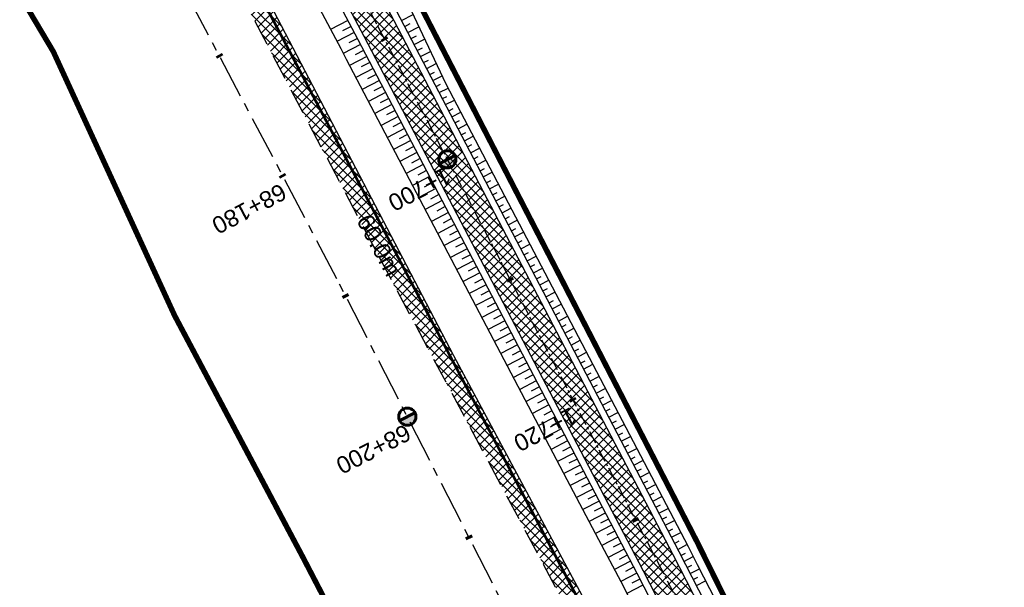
# Model space of a CAD drawing. Header units: metres. Extents: x 7529682 to 7533711, y 5721186 to 5727842.
# Tile 65 of 112: x 7530480 to 7530553, y 5726264 to 5726306. Entities that reach past the tile are written whole.
import ezdxf

# ---------------------------------------------------------------- set-up
doc = ezdxf.new("R2010")
doc.units = ezdxf.units.M
for name, pattern in [('817-dzialki-09-05-04$0$HIDDEN', [0.375, 0.25, -0.125]), ('CENTER', [50.8, 31.75, -6.35, 6.35, -6.35]), ('HIDDEN', [9.525, 6.35, -3.175])]:
    doc.linetypes.add(name, pattern=pattern)
for name, color, linetype in [('C-DROGI-SYTUACJA-ETYKIETY', 7, 'Continuous'), ('D-hatch-pobocza', 131, 'Continuous'), ('D-pobocza', 7, 'Continuous'), ('D-skarpa', 7, 'Continuous'), ('D-skarpa-kreskowanie', 7, 'Continuous')]:
    doc.layers.add(name, color=color, linetype=linetype)
doc.layers.add('D-hatch-ciag-pieszo-rowerowy', color=7, linetype='Continuous', lineweight=13, true_color=0xff9f80)
doc.layers.add('D-LR-etap-III', color=7, linetype='817-dzialki-09-05-04$0$HIDDEN', lineweight=50, true_color=0xff1aff)
for name, color, linetype, lineweight in [('D-krawędzie', 7, 'Continuous', 30), ('D-obrzeża', 7, 'Continuous', 30), ('D-oś', 10, 'CENTER', 30), ('Sieci-T-kanal technologiczny', 4, 'kt kanał technologiczny', 30)]:
    doc.layers.add(name, color=color, linetype=linetype, lineweight=lineweight)
doc.layers.add('D-opis-KT-dlugosci', color=7, linetype='Continuous', true_color=0xff8000)
doc.layers.add('poprzeczki', color=7, linetype='Continuous', true_color=0x0000c7)
doc.styles.add('ARIAL', font='arial.ttf', dxfattribs={"height": 1})
doc.styles.get("Standard").update_dxf_attribs({"font": 'arial.ttf'})
doc.linetypes.add('kt kanał technologiczny', pattern='A,1,-0.8,["kt",Standard,S=0.5,R=0,X=-0.7,Y=-0.15],-0.3', length=2.1)
pattern_1 = [(45, (0, 0), (-0.33675960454, 0.33675960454), []), (135, (0, 0), (-0.33675960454, -0.33675960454), [])]

# ---------------------------------------------------------------- blocks, each defined once
blk = doc.blocks.new('kilometraz')
at = {"linetype": 'ByBlock', "lineweight": -2}
blk.add_hatch(color=0, dxfattribs=at).paths.add_polyline_path([(0, -0.28125, 0.41421356), (0.28125, 0, 0.41421356), (0, 0.28125)])
at = {"color": 0, "linetype": 'ByBlock', "lineweight": -2}
blk.add_line((0, 0.28125), (0, -0.28125), dxfattribs=at)
blk.add_circle((0, 0), 0.28125, dxfattribs=at)
blk = doc.blocks.new('AeccTickLine')
at = {"color": 0, "linetype": 'ByBlock', "lineweight": -2}
blk.add_line((0, 1), (0, -1), dxfattribs=at)

msp = doc.modelspace()

# ---------------------------------------------------------------- hatches: boundary and pattern name
at = {"layer": 'D-hatch-ciag-pieszo-rowerowy'}
h = msp.add_hatch(dxfattribs=at)
h.set_pattern_fill('ANSI37', color=256, scale=0.15, style=0)
h.set_pattern_definition(pattern_1)
edge = h.paths.add_edge_path()
edge.add_line((7530579.999, 5726163.494), (7530582.284, 5726164.519))
edge.add_line((7530582.284, 5726164.519), (7530574.938, 5726178.434))
edge.add_arc((7530619.154, 5726201.777), 50, 202.668, 207.83183, ccw=False)
edge.add_line((7530573.016, 5726182.508), (7530570.15, 5726189.371))
edge.add_arc((7530524.012, 5726170.102), 50, 22.668, 27.59344)
edge.add_line((7530568.325, 5726193.262), (7530565.111, 5726199.411))
edge.add_arc((7530529.661, 5726180.883), 40, 27.59344, 33.13089)
edge.add_line((7530563.158, 5726202.745), (7530555.511, 5726214.462))
edge.add_arc((7530589.008, 5726236.325), 40, 208.44752, 213.13089, ccw=False)
edge.add_line((7530553.837, 5726217.27), (7530543.028, 5726237.223))
edge.add_line((7530543.028, 5726237.223), (7530528.099, 5726266.319))
edge.add_line((7530528.099, 5726266.319), (7530507.524, 5726305.704))
edge.add_line((7530507.524, 5726305.704), (7530488.366, 5726341.909))
edge.add_line((7530488.366, 5726341.909), (7530485.291, 5726347.724))
edge.add_line((7530485.291, 5726347.724), (7530482.337, 5726347.963))
edge.add_line((7530482.337, 5726347.963), (7530486.156, 5726340.739))
edge.add_line((7530486.156, 5726340.739), (7530505.312, 5726304.54))
edge.add_line((7530505.312, 5726304.54), (7530525.878, 5726265.169))
edge.add_line((7530525.878, 5726265.169), (7530540.816, 5726236.057))
edge.add_line((7530540.816, 5726236.057), (7530551.688, 5726215.99))
edge.add_arc((7530586.858, 5726235.044), 40, 208.44752, 213.13089)
edge.add_line((7530553.361, 5726213.182), (7530560.998, 5726201.48))
edge.add_arc((7530527.501, 5726179.618), 40, 27.59344, 33.13089, ccw=False)
edge.add_line((7530562.951, 5726198.146), (7530566.06, 5726192.199))
edge.add_arc((7530521.747, 5726169.039), 50, 22.668, 27.59344, ccw=False)
edge.add_line((7530567.884, 5726188.309), (7530570.753, 5726181.44))
edge.add_arc((7530616.891, 5726200.71), 50, 202.668, 207.83183)
edge.add_line((7530572.675, 5726177.366), (7530579.999, 5726163.494))
at = {"layer": 'D-hatch-pobocza'}
h = msp.add_hatch(dxfattribs=at)
h.set_pattern_fill('ANSI37', color=256, scale=0.15, style=0)
h.set_pattern_definition(pattern_1)
h.paths.add_polyline_path([(7530484.05, 5726334.34), (7530471.92, 5726357.11), (7530458.95, 5726381.07), (7530447.57, 5726403.23), (7530435.55, 5726425.46), (7530424.34, 5726446.96), (7530408.22, 5726477.68), (7530396.72, 5726499.26), (7530381.74, 5726527.87), (7530371.44, 5726547.5), (7530359.58, 5726569.81), (7530349.42, 5726588.72), (7530332.29, 5726621.37), (7530323.72, 5726638.05), (7530306.54, 5726670.82), (7530298.56, 5726686.33), (7530287.26, 5726707.54), (7530284.291, 5726713.261), (7530282.67, 5726712.404), (7530284.501, 5726708.94), (7530291.376, 5726695.94), (7530296.046, 5726687.107), (7530304.464, 5726671.187), (7530316.604, 5726648.181), (7530333.058, 5726617.014), (7530350.004, 5726585.006), (7530367.258, 5726552.316), (7530385.763, 5726517.235), (7530404.054, 5726482.546), (7530421.087, 5726450.182), (7530442.442, 5726409.661), (7530463.421, 5726369.85), (7530489.269, 5726320.828), (7530506.412, 5726288.291), (7530524.315, 5726254.784), (7530540.549, 5726224.891), (7530548.273, 5726210.669), (7530551.697, 5726207.035), (7530543.21, 5726222.9), (7530538.34, 5726232.11), (7530533.7, 5726240.35), (7530511.95, 5726280.97), (7530499.24, 5726305.31)])

# ---------------------------------------------------------------- linework, layer by layer
at = {"layer": 'D-krawędzie', "linetype": 'HIDDEN', "ltscale": 0.3}
msp.add_lwpolyline([(7530385.763, 5726517.235), (7530404.054, 5726482.546), (7530421.087, 5726450.182), (7530442.442, 5726409.661), (7530463.421, 5726369.85), (7530489.269, 5726320.828), (7530506.412, 5726288.291), (7530524.315, 5726254.784), (7530540.549, 5726224.891), (7530548.273, 5726210.669)], dxfattribs=at)
at = {"layer": 'D-LR-etap-III', "ltscale": 10, "flags": 128}
msp.add_lwpolyline([(7531750.474, 5723895.103, 0.4, 0.4, 0), (7531750.505, 5723895.13, 0.4, 0.4, 0), (7531682.71, 5724022.92, 0.4, 0.4, 0), (7531619.177, 5724147.204, 0.4, 0.4, 0), (7531592.309, 5724198.489, 0.4, 0.4, 0), (7531553.264, 5724272.919, 0.4, 0.4, 0), (7531504.02, 5724366.79, 0.4, 0.4, 0), (7531482.09, 5724407.62, 0.4, 0.4, 0), (7531412.35, 5724541.183, 0.4, 0.4, 0), (7531388.464, 5724586.93, 0.4, 0.4, 0), (7531345.12, 5724669.94, 0.4, 0.4, 0), (7531127.66, 5725081.67, 0.4, 0.4, 0), (7531059.253, 5725211.041, 0.4, 0.4, 0), (7531008.007, 5725307.954, 0.4, 0.4, 0), (7530964.182, 5725390.836, 0.4, 0.4, 0), (7530914.557, 5725484.684, 0.4, 0.4, 0), (7530865.243, 5725577.494, 0.4, 0.4, 0), (7530840.085, 5725624.059, 0.4, 0.4, 0), (7530802.56, 5725694.925, 0.4, 0.4, 0), (7530755.54, 5725787.51, 0.4, 0.4, 0), (7530708.718, 5725876.303, 0.4, 0.4, 0), (7530695.12, 5725902.09, 0.4, 0.4, 0), (7530642.914, 5726001.078, 0.4, 0.4, 0), (7530634.935, 5726016.147, 0.4, 0.4, 0), (7530610.82, 5726061.93, 0.4, 0.4, 0), (7530610.82, 5726061.93, 0.4, 0.4, 0), (7530607.21, 5726063.51, 0.4, 0.4, 0), (7530597.42, 5726080.68, 0.4, 0.4, 0), (7530591.16, 5726088.44, 0.4, 0.4, 0), (7530581.28, 5726107.21, 0.4, 0.4, 0), (7530571.29, 5726130.56, 0.4, 0.4, 0), (7530549.555, 5726171.527, 0.4, 0.4, 0), (7530531.014, 5726206.474, 0.4, 0.4, 0), (7530516.461, 5726236.017, 0.4, 0.4, 0), (7530500.799, 5726266.141, 0.4, 0.4, 0), (7530491.35, 5726283.94, 0.4, 0.4, 0), (7530482.4, 5726303.41, 0.4, 0.4, 0), (7530482.4, 5726303.41, 0.4, 0.4, 0), (7530450.41, 5726357.28, 0.4, 0.4, 0), (7530397.759, 5726458.5, 0.4, 0.4, 0), (7530334.708, 5726583.665, 0.4, 0.4, 0), (7530303.939, 5726645.168, 0.4, 0.4, 0), (7530300.51, 5726651.778, 0.4, 0.4, 0), (7530289.214, 5726671.967, 0.4, 0.4, 0), (7530281.54, 5726685.57, 0.4, 0.4, 0), (7530261.371, 5726724.163, 0.4, 0.4, 0), (7530254.03, 5726738.21, 0.4, 0.4, 0), (7530197.22, 5726845.06, 0.4, 0.4, 0), (7530194.71, 5726849.15, 0.4, 0.4, 0), (7530195.92, 5726850.75, 0.4, 0.4, 0), (7530170.547, 5726892.961, 0.4, 0.4, 0), (7530143.175, 5726945.066, 0.4, 0.4, 0), (7530105.06, 5727018.32, 0.4, 0.4, 0), (7530100.06, 5727027.16, 0.4, 0.4, 0), (7530062.319, 5727099.625, 0.4, 0.4, 0), (7530015.379, 5727189.42, 0.4, 0.4, 0), (7529983.208, 5727250.207, 0.4, 0.4, 0), (7529953.284, 5727306.747, 0.4, 0.4, 0), (7529900.671, 5727406.159, 0.4, 0.4, 0), (7529890.63, 5727425.131, 0.4, 0.4, 0), (7529875.155, 5727454.426, 0.4, 0.4, 0), (7529857.56, 5727487.787, 0.4, 0.4, 0), (7529835.194, 5727530.193, 0.4, 0.4, 0), (7529811.741, 5727574.662, 0.4, 0.4, 0), (7529792.102, 5727611.923, 0.4, 0.4, 0), (7529768.066, 5727657.47, 0.4, 0.4, 0), (7529755.211, 5727682.131, 0.4, 0.4, 0), (7529753.31, 5727681.13, 0.4, 0.4, 0), (7529739.21, 5727707.77, 0.4, 0.4, 0), (7529735.395, 5727711.252, 0.4, 0.4, 0), (7529725.42, 5727730.2, 0.4, 0.4, 0), (7529723.55, 5727729.88, 0.4, 0.4, 0), (7529695.567, 5727782.932, 0.4, 0.4, 0), (7529717.68, 5727794.024, 0.4, 0.4, 0), (7529736.275, 5727758.647, 0.4, 0.4, 0), (7529736.275, 5727758.647, 0.4, 0.4, 0), (7529744.511, 5727750.406, 0.4, 0.4, 0), (7529744.511, 5727750.406, 0.4, 0.4, 0), (7529750.283, 5727738.55, 0.4, 0.4, 0), (7529777.109, 5727687.569, 0.4, 0.4, 0), (7529796.515, 5727651.33, 0.4, 0.4, 0), (7529814.938, 5727616.793, 0.4, 0.4, 0), (7529839.007, 5727572.304, 0.4, 0.4, 0), (7529860.618, 5727532.509, 0.4, 0.4, 0), (7529882.349, 5727491.504, 0.4, 0.4, 0), (7529904.865, 5727449.096, 0.4, 0.4, 0), (7529920.747, 5727418.885, 0.4, 0.4, 0), (7529946.677, 5727368.547, 0.4, 0.4, 0), (7529972.025, 5727320.573, 0.4, 0.4, 0), (7529987.74, 5727290.153, 0.4, 0.4, 0), (7529996.497, 5727273.662, 0.4, 0.4, 0), (7530017.541, 5727234.203, 0.4, 0.4, 0), (7530033.054, 5727204.864, 0.4, 0.4, 0), (7530051.623, 5727170.223, 0.4, 0.4, 0), (7530069.277, 5727137.016, 0.4, 0.4, 0), (7530089.385, 5727097.534, 0.4, 0.4, 0), (7530109.713, 5727060.747, 0.4, 0.4, 0), (7530136.77, 5727011.64, 0.4, 0.4, 0), (7530162.447, 5726962.744, 0.4, 0.4, 0), (7530187.674, 5726916.992, 0.4, 0.4, 0), (7530207.821, 5726879.335, 0.4, 0.4, 0), (7530230.626, 5726834.519, 0.4, 0.4, 0), (7530262.288, 5726776.618, 0.4, 0.4, 0), (7530277.51, 5726760.213, 0.4, 0.4, 0), (7530286.037, 5726744.107, 0.4, 0.4, 0), (7530288.097, 5726735.884, 0.4, 0.4, 0), (7530290.394, 5726725.047, 0.4, 0.4, 0), (7530296.177, 5726713.583, 0.4, 0.4, 0), (7530302.726, 5726701.182, 0.4, 0.4, 0), (7530325.685, 5726657.466, 0.4, 0.4, 0), (7530343.244, 5726623.649, 0.4, 0.4, 0), (7530360.23, 5726591.747, 0.4, 0.4, 0), (7530383.209, 5726548.059, 0.4, 0.4, 0), (7530406.018, 5726503.606, 0.4, 0.4, 0), (7530427.465, 5726462.62, 0.4, 0.4, 0), (7530447.928, 5726424.388, 0.4, 0.4, 0), (7530471.127, 5726379.921, 0.4, 0.4, 0), (7530490.501, 5726343.033, 0.4, 0.4, 0), (7530509.499, 5726306.733, 0.4, 0.4, 0), (7530529.89, 5726267.244, 0.4, 0.4, 0), (7530543.852, 5726238.99, 0.4, 0.4, 0), (7530554.809, 5726218.944, 0.4, 0.4, 0), (7530559.027, 5726212.223, 0.4, 0.4, 0), (7530563.061, 5726206.41, 0.4, 0.4, 0), (7530566.934, 5726200.464, 0.4, 0.4, 0), (7530569.771, 5726194.902, 0.4, 0.4, 0), (7530571.473, 5726191.282, 0.4, 0.4, 0), (7530572.839, 5726188.025, 0.4, 0.4, 0), (7530575.295, 5726182.035, 0.4, 0.4, 0), (7530579.737, 5726173.306, 0.4, 0.4, 0), (7530583.3, 5726167.41, 0.4, 0.4, 0), (7530593.4, 5726163.33, 0.4, 0.4, 0), (7530598.618, 5726155.264, 0.4, 0.4, 0), (7530608.258, 5726140.497, 0.4, 0.4, 0), (7530603.27, 5726136.83, 0.4, 0.4, 0), (7530606.53, 5726131.84, 0.4, 0.4, 0), (7530604.239, 5726124.217, 0.4, 0.4, 0), (7530605.847, 5726121.63, 0.4, 0.4, 0), (7530608.972, 5726116.164, 0.4, 0.4, 0), (7530618.114, 5726097.791, 0.4, 0.4, 0), (7530651.213, 5726034.96, 0.4, 0.4, 0), (7530670.244, 5725998.611, 0.4, 0.4, 0), (7530698.075, 5725945.953, 0.4, 0.4, 0), (7530716.506, 5725911.305, 0.4, 0.4, 0), (7530735.223, 5725875.667, 0.4, 0.4, 0), (7530752.504, 5725842.155, 0.4, 0.4, 0), (7530778.311, 5725793.501, 0.4, 0.4, 0), (7530797.5, 5725756.382, 0.4, 0.4, 0), (7530812.519, 5725728.289, 0.4, 0.4, 0), (7530820.039, 5725713.16, 0.4, 0.4, 0), (7530822.422, 5725710.194, 0.4, 0.4, 0), (7530833.155, 5725688.801, 0.4, 0.4, 0), (7530849.629, 5725656.159, 0.4, 0.4, 0), (7530867.983, 5725621.964, 0.4, 0.4, 0), (7530872.63, 5725612.888, 0.4, 0.4, 0), (7530880.354, 5725597.595, 0.4, 0.4, 0), (7530883.839, 5725593.389, 0.4, 0.4, 0), (7530891.782, 5725587.763, 0.4, 0.4, 0), (7530895.039, 5725584.281, 0.4, 0.4, 0), (7530897.034, 5725580.941, 0.4, 0.4, 0), (7530900.952, 5725579.946, 0.4, 0.4, 0), (7530904.81, 5725571.977, 0.4, 0.4, 0), (7530903.682, 5725568.566, 0.4, 0.4, 0), (7530908.901, 5725558.845, 0.4, 0.4, 0), (7530910.252, 5725545.672, 0.4, 0.4, 0), (7530912.873, 5725538.646, 0.4, 0.4, 0), (7530945.278, 5725478.464, 0.4, 0.4, 0), (7530959.692, 5725450.246, 0.4, 0.4, 0), (7531002.827, 5725368.192, 0.4, 0.4, 0), (7531044.704, 5725290.314, 0.4, 0.4, 0), (7531064.099, 5725253.213, 0.4, 0.4, 0), (7531083.01, 5725216.678, 0.4, 0.4, 0), (7531113.013, 5725158.466, 0.4, 0.4, 0), (7531137.364, 5725113.071, 0.4, 0.4, 0), (7531150.831, 5725086.712, 0.4, 0.4, 0), (7531159.746, 5725076.641, 0.4, 0.4, 0), (7531166.31, 5725074.58, 0.4, 0.4, 0), (7531172.29, 5725062.58, 0.4, 0.4, 0), (7531170.59, 5725055.606, 0.4, 0.4, 0), (7531173.733, 5725044.081, 0.4, 0.4, 0), (7531215.342, 5724964.86, 0.4, 0.4, 0), (7531238.054, 5724921.685, 0.4, 0.4, 0), (7531262.39, 5724875.283, 0.4, 0.4, 0), (7531295.587, 5724811.266, 0.4, 0.4, 0), (7531348.488, 5724712.363, 0.4, 0.4, 0), (7531363.741, 5724682.684, 0.4, 0.4, 0), (7531366.987, 5724675.865, 0.4, 0.4, 0), (7531382.541, 5724646.111, 0.4, 0.4, 0), (7531401.299, 5724610.875, 0.4, 0.4, 0), (7531428.965, 5724558.862, 0.4, 0.4, 0), (7531449.111, 5724520.398, 0.4, 0.4, 0), (7531477.293, 5724465.831, 0.4, 0.4, 0), (7531500.996, 5724421.113, 0.4, 0.4, 0), (7531512.122, 5724400.549, 0.4, 0.4, 0), (7531513.782, 5724396.757, 0.4, 0.4, 0), (7531526.32, 5724379.39, 0.4, 0.4, 0), (7531566.784, 5724302.736, 0.4, 0.4, 0), (7531612.277, 5724225.61, 0.4, 0.4, 0), (7531620.493, 5724210.548, 0.4, 0.4, 0), (7531631.578, 5724196.258, 0.4, 0.4, 0), (7531653.484, 5724152.434, 0.4, 0.4, 0), (7531661.151, 5724128.494, 0.4, 0.4, 0), (7531673.881, 5724101.186, 0.4, 0.4, 0), (7531684.691, 5724081.184, 0.4, 0.4, 0), (7531699.212, 5724051.17, 0.4, 0.4, 0), (7531704.034, 5724040.584, 0.4, 0.4, 0), (7531704.034, 5724040.584, 0.4, 0.4, 0), (7531703.913, 5724037.17, 0.4, 0.4, 0), (7531736.42, 5723969.232, 0.4, 0.4, 0), (7531738.285, 5723967.699, 0.4, 0.4, 0), (7531742.181, 5723962.346, 0.4, 0.4, 0), (7531744.286, 5723958.616, 0.4, 0.4, 0), (7531755.393, 5723944.193, 0.4, 0.4, 0), (7531758.69, 5723936.76, 0.4, 0.4, 0), (7531780.08, 5723929.25, 0.4, 0.4, 0), (7531792.612, 5723906.338, 0.4, 0.4, 0), (7531792.612, 5723906.338, 0.4, 0.4, 0), (7531756.962, 5723883.055, 0.4, 0.4, 0), (7531750.46, 5723895.13, 0.4, 0.4, 0), (7531750.46, 5723895.13, 0, 0, 0)], format="xyseb", dxfattribs=at)
at = {"layer": 'D-obrzeża'}
for points in [[(7530404.057, 5726502.584), (7530425.547, 5726461.605), (7530445.927, 5726422.724), (7530468.894, 5726378.737), (7530488.366, 5726341.909), (7530507.524, 5726305.704), (7530528.099, 5726266.319), (7530543.028, 5726237.223), (7530553.837, 5726217.27, 0.020438), (7530555.511, 5726214.462), (7530563.158, 5726202.745, -0.024166), (7530565.111, 5726199.411), (7530568.325, 5726193.262, -0.021495), (7530570.15, 5726189.371), (7530573.016, 5726182.508, 0.022535), (7530574.938, 5726178.434), (7530582.467, 5726164.173, 0.144123), (7530586.407, 5726160.127), (7530591.402, 5726157.316, -0.143266), (7530593.364, 5726155.308), (7530594.228, 5726153.684)], [(7530401.842, 5726501.425), (7530423.333, 5726460.444), (7530443.712, 5726421.565), (7530466.681, 5726377.574), (7530486.156, 5726340.739), (7530505.312, 5726304.54), (7530525.878, 5726265.169), (7530540.816, 5726236.057), (7530551.688, 5726215.99, 0.020438), (7530553.361, 5726213.182), (7530560.998, 5726201.48, -0.024166), (7530562.951, 5726198.146), (7530566.06, 5726192.199, -0.021495), (7530567.884, 5726188.309), (7530570.753, 5726181.44, 0.022535), (7530572.675, 5726177.366), (7530580.714, 5726162.138, 0.101584), (7530584.546, 5726157.479), (7530584.686, 5726157.365, -0.100735), (7530588.495, 5726152.75), (7530588.874, 5726152.037)]]:
    msp.add_lwpolyline(points, format="xyb", dxfattribs=at)
at = {"layer": 'D-oś', "ltscale": 0.1}
msp.add_lwpolyline([(7530594.845, 5726110.895), (7530540.21, 5726214.45), (7530503.32, 5726286.651), (7530486.173, 5726319.196), (7530460.325, 5726368.218), (7530439.346, 5726408.03), (7530417.989, 5726448.552), (7530400.958, 5726480.914), (7530382.667, 5726515.602)], dxfattribs=at)
at = {"layer": 'D-oś', "ltscale": 0.03}
msp.add_lwpolyline([(7530402.949, 5726502.005), (7530424.44, 5726461.025), (7530444.82, 5726422.144), (7530467.787, 5726378.156), (7530487.261, 5726341.324), (7530506.418, 5726305.122), (7530526.989, 5726265.744), (7530541.922, 5726236.64), (7530552.763, 5726216.63, 0.020438), (7530554.436, 5726213.822), (7530562.078, 5726202.113, -0.024166), (7530564.031, 5726198.778), (7530567.392, 5726192.349, -0.021495), (7530568.851, 5726189.237), (7530572.059, 5726181.558, 0.022535), (7530573.596, 5726178.299), (7530581.269, 5726163.764, 0.096558), (7530584.871, 5726159.294), (7530589.549, 5726155.354, -0.108108), (7530591.633, 5726152.643), (7530599.06, 5726136.869, -0.193566), (7530599.404, 5726130.909), (7530599.097, 5726129.998, 0.223174), (7530599.583, 5726125.774)], format="xyb", dxfattribs=at)
at = {"layer": 'D-pobocza'}
for points in [[(7530324.032, 5726655.814), (7530341.472, 5726622.699), (7530358.39, 5726590.299), (7530381.354, 5726547.095), (7530404.5, 5726502.816), (7530425.99, 5726461.837), (7530446.37, 5726422.955), (7530469.336, 5726378.97), (7530488.808, 5726342.142), (7530507.967, 5726305.936), (7530528.543, 5726266.549), (7530543.47, 5726237.456), (7530554.277, 5726217.509, 0.020438), (7530555.929, 5726214.736), (7530563.577, 5726203.019, -0.024166), (7530565.554, 5726199.643), (7530568.768, 5726193.493, -0.021495), (7530570.611, 5726189.564), (7530573.478, 5726182.701, 0.022535), (7530575.38, 5726178.667), (7530582.909, 5726164.407)], [(7530320.936, 5726654.183), (7530338.372, 5726621.074), (7530355.294, 5726588.668), (7530378.258, 5726545.463), (7530401.399, 5726501.193), (7530422.89, 5726460.212), (7530443.269, 5726421.333), (7530466.238, 5726377.342), (7530485.714, 5726340.506), (7530504.869, 5726304.308), (7530525.434, 5726264.939), (7530540.374, 5726235.824), (7530551.248, 5726215.751, 0.020438), (7530552.942, 5726212.908), (7530560.579, 5726201.207, -0.024166), (7530562.508, 5726197.914), (7530565.617, 5726191.967, -0.021495), (7530567.423, 5726188.116), (7530570.292, 5726181.248, 0.022535), (7530572.232, 5726177.133), (7530572.779, 5726176.098)]]:
    msp.add_lwpolyline(points, format="xyb", dxfattribs=at)
msp.add_lwpolyline([(7530548.273, 5726210.669), (7530551.697, 5726207.035), (7530543.21, 5726222.9), (7530538.34, 5726232.11), (7530533.7, 5726240.35), (7530511.95, 5726280.97), (7530499.24, 5726305.31), (7530484.05, 5726334.34), (7530471.92, 5726357.11), (7530458.95, 5726381.07), (7530447.57, 5726403.23), (7530435.55, 5726425.46), (7530424.34, 5726446.96), (7530408.22, 5726477.68), (7530396.72, 5726499.26)], dxfattribs=at)
at = {"layer": 'D-skarpa', "linetype": 'Continuous'}
for points in [[(7530485.225, 5726338.144), (7530503.598, 5726303.63), (7530504.009, 5726302.848), (7530520.287, 5726271.864), (7530522.62, 5726267.441), (7530524.266, 5726264.322), (7530524.926, 5726263.03), (7530527.21, 5726258.583), (7530529.502, 5726254.139), (7530531.78, 5726249.688, -0.036809), (7530539.503, 5726236.791), (7530539.563, 5726236.672), (7530540.118, 5726235.715), (7530542.11, 5726232.464), (7530544.443, 5726228.041), (7530546.898, 5726223.685), (7530547.716, 5726220.16), (7530547.716, 5726220.16), (7530551.181, 5726213.753), (7530551.181, 5726213.753), (7530551.181, 5726213.753), (7530551.181, 5726213.753), (7530551.779, 5726212.66)], [(7530508.829, 5726306.398), (7530509.203, 5726305.562), (7530511.355, 5726301.044), (7530529.219, 5726266.909), (7530529.901, 5726265.583), (7530536.761, 5726252.243, -0.022281), (7530543.172, 5726238.674), (7530543.233, 5726238.555), (7530543.739, 5726237.572), (7530545.544, 5726234.325), (7530550.38, 5726225.571), (7530552.737, 5726221.161), (7530554.141, 5726218.602), (7530554.441, 5726217.971), (7530554.619, 5726217.636), (7530555.079, 5726216.804), (7530555.354, 5726216.339), (7530556.127, 5726215.135), (7530556.225, 5726214.99), (7530560.593, 5726208.606)]]:
    msp.add_lwpolyline(points, format="xyb", dxfattribs=at)
at = {"layer": 'D-skarpa-kreskowanie', "linetype": 'Continuous'}
for p, q in [((7530504.126, 5726305.712, 107.547), (7530502.849, 5726305.037, 106.584)), ((7530508.089, 5726305.702, 107.677), (7530508.941, 5726306.147, 107.036)), ((7530504.36, 5726305.27, 107.547), (7530503.722, 5726304.933, 107.066)), ((7530508.321, 5726305.259, 107.676), (7530508.733, 5726305.474, 107.366)), ((7530508.552, 5726304.816, 107.676), (7530509.358, 5726305.237, 107.07)), ((7530504.593, 5726304.829, 107.547), (7530503.319, 5726304.154, 106.586)), ((7530504.827, 5726304.387, 107.547), (7530504.191, 5726304.05, 107.067)), ((7530508.784, 5726304.373, 107.676), (7530509.179, 5726304.579, 107.379)), ((7530509.015, 5726303.929, 107.676), (7530509.788, 5726304.333, 107.095)), ((7530505.059, 5726303.944, 107.547), (7530503.784, 5726303.277, 106.587)), ((7530505.291, 5726303.5, 107.546), (7530504.653, 5726303.168, 107.067)), ((7530509.247, 5726303.486, 107.676), (7530509.625, 5726303.684, 107.391)), ((7530505.522, 5726303.057, 107.546), (7530504.249, 5726302.392, 106.588)), ((7530509.478, 5726303.043, 107.676), (7530510.219, 5726303.43, 107.119)), ((7530509.71, 5726302.6, 107.675), (7530510.072, 5726302.789, 107.403)), ((7530505.985, 5726302.171, 107.546), (7530504.714, 5726301.507, 106.59)), ((7530505.754, 5726302.614, 107.546), (7530505.117, 5726302.282, 107.067)), ((7530509.941, 5726302.157, 107.675), (7530510.649, 5726302.526, 107.143)), ((7530506.448, 5726301.285, 107.546), (7530505.179, 5726300.622, 106.591)), ((7530506.217, 5726301.728, 107.546), (7530505.582, 5726301.396, 107.068)), ((7530510.173, 5726301.713, 107.675), (7530510.518, 5726301.894, 107.415)), ((7530510.405, 5726301.27, 107.675), (7530511.079, 5726301.623, 107.168)), ((7530506.68, 5726300.841, 107.545), (7530506.046, 5726300.51, 107.068)), ((7530510.636, 5726300.827, 107.675), (7530510.965, 5726300.999, 107.427)), ((7530510.868, 5726300.384, 107.675), (7530511.521, 5726300.726, 107.183)), ((7530506.911, 5726300.398, 107.545), (7530505.644, 5726299.736, 106.592)), ((7530507.143, 5726299.955, 107.545), (7530506.51, 5726299.624, 107.069)), ((7530511.099, 5726299.941, 107.674), (7530511.426, 5726300.112, 107.428)), ((7530511.331, 5726299.498, 107.674), (7530511.985, 5726299.84, 107.182)), ((7530507.374, 5726299.512, 107.545), (7530506.109, 5726298.851, 106.593)), ((7530511.562, 5726299.054, 107.674), (7530511.889, 5726299.225, 107.428)), ((7530507.837, 5726298.626, 107.545), (7530506.574, 5726297.966, 106.594)), ((7530507.606, 5726299.069, 107.545), (7530506.974, 5726298.739, 107.069)), ((7530511.794, 5726298.611, 107.674), (7530512.449, 5726298.954, 107.181)), ((7530508.3, 5726297.739, 107.544), (7530507.039, 5726297.08, 106.596)), ((7530508.069, 5726298.182, 107.544), (7530507.438, 5726297.853, 107.07)), ((7530512.025, 5726298.168, 107.674), (7530512.353, 5726298.339, 107.427)), ((7530512.257, 5726297.725, 107.674), (7530512.912, 5726298.068, 107.18)), ((7530508.532, 5726297.296, 107.544), (7530507.902, 5726296.967, 107.07)), ((7530512.488, 5726297.282, 107.673), (7530512.816, 5726297.453, 107.427)), ((7530512.72, 5726296.839, 107.673), (7530513.376, 5726297.182, 107.179)), ((7530508.763, 5726296.853, 107.544), (7530507.504, 5726296.195, 106.597)), ((7530508.995, 5726296.41, 107.544), (7530508.366, 5726296.081, 107.071)), ((7530512.951, 5726296.395, 107.673), (7530513.28, 5726296.567, 107.426)), ((7530513.183, 5726295.952, 107.673), (7530513.84, 5726296.296, 107.179)), ((7530509.226, 5726295.967, 107.544), (7530507.969, 5726295.31, 106.598)), ((7530509.458, 5726295.523, 107.543), (7530508.83, 5726295.195, 107.071)), ((7530513.414, 5726295.509, 107.673), (7530513.743, 5726295.681, 107.425)), ((7530509.689, 5726295.08, 107.543), (7530508.435, 5726294.425, 106.599)), ((7530513.646, 5726295.066, 107.673), (7530514.303, 5726295.41, 107.178)), ((7530513.877, 5726294.623, 107.672), (7530514.206, 5726294.795, 107.425)), ((7530510.152, 5726294.194, 107.543), (7530508.9, 5726293.539, 106.601)), ((7530509.921, 5726294.637, 107.543), (7530509.294, 5726294.31, 107.071)), ((7530514.109, 5726294.18, 107.672), (7530514.767, 5726294.524, 107.177)), ((7530510.615, 5726293.307, 107.543), (7530509.365, 5726292.654, 106.602)), ((7530510.384, 5726293.751, 107.543), (7530509.758, 5726293.424, 107.072)), ((7530514.34, 5726293.736, 107.672), (7530514.67, 5726293.908, 107.424)), ((7530514.572, 5726293.293, 107.672), (7530515.231, 5726293.638, 107.176)), ((7530510.847, 5726292.864, 107.542), (7530510.222, 5726292.538, 107.072)), ((7530514.803, 5726292.85, 107.672), (7530515.133, 5726293.022, 107.424)), ((7530515.035, 5726292.407, 107.672), (7530515.695, 5726292.752, 107.175)), ((7530511.078, 5726292.421, 107.542), (7530509.83, 5726291.769, 106.603)), ((7530511.31, 5726291.978, 107.542), (7530510.686, 5726291.652, 107.073)), ((7530515.266, 5726291.964, 107.671), (7530515.596, 5726292.136, 107.423)), ((7530515.498, 5726291.52, 107.671), (7530516.158, 5726291.866, 107.174)), ((7530511.541, 5726291.535, 107.542), (7530510.295, 5726290.884, 106.604)), ((7530515.729, 5726291.077, 107.671), (7530516.06, 5726291.25, 107.422)), ((7530512.004, 5726290.648, 107.541), (7530510.76, 5726289.998, 106.605)), ((7530511.773, 5726291.092, 107.542), (7530511.15, 5726290.766, 107.073)), ((7530515.961, 5726290.634, 107.671), (7530516.622, 5726290.98, 107.174)), ((7530512.467, 5726289.762, 107.541), (7530511.225, 5726289.113, 106.607)), ((7530512.236, 5726290.205, 107.541), (7530511.614, 5726289.88, 107.074)), ((7530516.192, 5726290.191, 107.671), (7530516.523, 5726290.364, 107.422)), ((7530516.424, 5726289.748, 107.671), (7530517.086, 5726290.094, 107.173)), ((7530512.699, 5726289.319, 107.541), (7530512.078, 5726288.995, 107.074)), ((7530516.655, 5726289.305, 107.67), (7530516.986, 5726289.478, 107.421)), ((7530516.887, 5726288.861, 107.67), (7530517.549, 5726289.208, 107.172)), ((7530512.93, 5726288.876, 107.541), (7530511.69, 5726288.228, 106.608)), ((7530513.162, 5726288.433, 107.541), (7530512.542, 5726288.109, 107.075)), ((7530517.118, 5726288.418, 107.67), (7530517.45, 5726288.591, 107.421)), ((7530517.35, 5726287.975, 107.67), (7530518.013, 5726288.322, 107.171)), ((7530513.393, 5726287.989, 107.54), (7530512.155, 5726287.343, 106.609)), ((7530513.625, 5726287.546, 107.54), (7530513.006, 5726287.223, 107.075)), ((7530517.581, 5726287.532, 107.67), (7530517.913, 5726287.705, 107.42)), ((7530513.857, 5726287.103, 107.54), (7530512.62, 5726286.457, 106.61)), ((7530517.813, 5726287.089, 107.67), (7530518.477, 5726287.436, 107.17)), ((7530518.044, 5726286.646, 107.669), (7530518.376, 5726286.819, 107.42)), ((7530514.32, 5726286.217, 107.54), (7530513.085, 5726285.572, 106.612)), ((7530514.088, 5726286.66, 107.54), (7530513.47, 5726286.337, 107.075)), ((7530518.276, 5726286.202, 107.669), (7530518.94, 5726286.55, 107.169)), ((7530514.783, 5726285.33, 107.539), (7530513.551, 5726284.687, 106.613)), ((7530514.551, 5726285.774, 107.54), (7530513.935, 5726285.451, 107.076)), ((7530518.507, 5726285.759, 107.669), (7530518.84, 5726285.933, 107.419)), ((7530518.739, 5726285.316, 107.669), (7530519.404, 5726285.664, 107.168)), ((7530515.014, 5726284.887, 107.539), (7530514.399, 5726284.566, 107.076)), ((7530518.97, 5726284.873, 107.669), (7530519.303, 5726285.047, 107.418)), ((7530519.202, 5726284.43, 107.669), (7530519.868, 5726284.778, 107.168)), ((7530515.246, 5726284.444, 107.539), (7530514.016, 5726283.801, 106.614)), ((7530515.477, 5726284.001, 107.539), (7530514.863, 5726283.68, 107.077)), ((7530519.433, 5726283.986, 107.668), (7530519.766, 5726284.161, 107.418)), ((7530519.665, 5726283.543, 107.668), (7530520.331, 5726283.892, 107.167)), ((7530515.709, 5726283.558, 107.539), (7530514.481, 5726282.916, 106.615)), ((7530519.896, 5726283.1, 107.668), (7530520.23, 5726283.274, 107.417)), ((7530516.172, 5726282.671, 107.538), (7530514.946, 5726282.031, 106.616)), ((7530515.94, 5726283.114, 107.539), (7530515.327, 5726282.794, 107.077)), ((7530520.128, 5726282.657, 107.668), (7530520.795, 5726283.006, 107.166)), ((7530516.635, 5726281.785, 107.538), (7530515.411, 5726281.146, 106.618)), ((7530516.403, 5726282.228, 107.538), (7530515.791, 5726281.908, 107.078)), ((7530520.359, 5726282.214, 107.668), (7530520.693, 5726282.388, 107.417)), ((7530520.591, 5726281.771, 107.667), (7530521.259, 5726282.12, 107.165)), ((7530516.866, 5726281.342, 107.538), (7530516.255, 5726281.022, 107.078)), ((7530520.822, 5726281.327, 107.667), (7530521.157, 5726281.502, 107.416)), ((7530521.054, 5726280.884, 107.667), (7530521.722, 5726281.234, 107.164)), ((7530517.098, 5726280.899, 107.538), (7530515.876, 5726280.26, 106.619)), ((7530517.329, 5726280.455, 107.538), (7530516.719, 5726280.137, 107.079)), ((7530521.285, 5726280.441, 107.667), (7530521.62, 5726280.616, 107.415)), ((7530521.517, 5726279.998, 107.667), (7530522.186, 5726280.348, 107.163)), ((7530517.561, 5726280.012, 107.537), (7530516.341, 5726279.375, 106.62)), ((7530517.792, 5726279.569, 107.537), (7530517.183, 5726279.251, 107.079)), ((7530521.748, 5726279.555, 107.667), (7530522.083, 5726279.73, 107.415)), ((7530518.024, 5726279.126, 107.537), (7530516.806, 5726278.49, 106.621)), ((7530521.98, 5726279.112, 107.666), (7530522.65, 5726279.462, 107.163)), ((7530522.211, 5726278.668, 107.666), (7530522.547, 5726278.843, 107.414)), ((7530518.487, 5726278.24, 107.537), (7530517.271, 5726277.605, 106.623)), ((7530518.255, 5726278.683, 107.537), (7530517.647, 5726278.365, 107.079)), ((7530522.443, 5726278.225, 107.666), (7530523.114, 5726278.576, 107.162)), ((7530518.95, 5726277.353, 107.536), (7530517.736, 5726276.719, 106.624)), ((7530518.718, 5726277.796, 107.537), (7530518.111, 5726277.479, 107.08)), ((7530522.674, 5726277.782, 107.666), (7530523.01, 5726277.957, 107.414)), ((7530522.906, 5726277.339, 107.666), (7530523.577, 5726277.69, 107.161)), ((7530519.181, 5726276.91, 107.536), (7530518.575, 5726276.593, 107.08)), ((7530523.137, 5726276.896, 107.666), (7530523.473, 5726277.071, 107.413)), ((7530523.369, 5726276.453, 107.665), (7530524.041, 5726276.804, 107.16)), ((7530519.413, 5726276.467, 107.536), (7530518.202, 5726275.834, 106.625)), ((7530519.644, 5726276.024, 107.536), (7530519.039, 5726275.708, 107.081)), ((7530523.6, 5726276.009, 107.665), (7530523.937, 5726276.185, 107.412)), ((7530523.832, 5726275.566, 107.665), (7530524.505, 5726275.918, 107.159)), ((7530519.876, 5726275.58, 107.536), (7530518.667, 5726274.949, 106.626)), ((7530520.107, 5726275.137, 107.536), (7530519.503, 5726274.822, 107.081)), ((7530524.063, 5726275.123, 107.665), (7530524.4, 5726275.299, 107.412)), ((7530520.339, 5726274.694, 107.535), (7530519.132, 5726274.064, 106.627)), ((7530524.295, 5726274.68, 107.665), (7530524.968, 5726275.032, 107.158)), ((7530524.527, 5726274.237, 107.665), (7530524.863, 5726274.413, 107.411)), ((7530520.802, 5726273.808, 107.535), (7530519.597, 5726273.178, 106.629)), ((7530520.57, 5726274.251, 107.535), (7530519.967, 5726273.936, 107.082)), ((7530524.758, 5726273.793, 107.664), (7530525.432, 5726274.146, 107.157)), ((7530521.033, 5726273.365, 107.535), (7530520.431, 5726273.05, 107.082)), ((7530524.99, 5726273.35, 107.664), (7530525.327, 5726273.526, 107.411)), ((7530525.221, 5726272.907, 107.664), (7530525.896, 5726273.26, 107.157)), ((7530521.265, 5726272.921, 107.535), (7530520.062, 5726272.293, 106.63)), ((7530521.496, 5726272.478, 107.535), (7530520.895, 5726272.164, 107.083)), ((7530525.453, 5726272.464, 107.664), (7530525.79, 5726272.64, 107.41)), ((7530525.684, 5726272.021, 107.664), (7530526.359, 5726272.374, 107.156)), ((7530521.728, 5726272.035, 107.534), (7530520.528, 5726271.408, 106.632)), ((7530521.959, 5726271.592, 107.534), (7530521.36, 5726271.279, 107.084)), ((7530525.916, 5726271.578, 107.664), (7530526.253, 5726271.754, 107.409)), ((7530522.191, 5726271.149, 107.534), (7530520.994, 5726270.524, 106.634)), ((7530526.147, 5726271.134, 107.663), (7530526.823, 5726271.488, 107.155)), ((7530526.379, 5726270.691, 107.663), (7530526.717, 5726270.868, 107.409)), ((7530522.654, 5726270.262, 107.534), (7530521.461, 5726269.639, 106.636)), ((7530522.422, 5726270.706, 107.534), (7530521.825, 5726270.393, 107.084)), ((7530526.61, 5726270.248, 107.663), (7530527.287, 5726270.602, 107.154)), ((7530523.117, 5726269.376, 107.533), (7530521.927, 5726268.755, 106.639)), ((7530522.885, 5726269.819, 107.534), (7530522.29, 5726269.508, 107.085)), ((7530526.842, 5726269.805, 107.663), (7530527.18, 5726269.982, 107.408)), ((7530527.073, 5726269.362, 107.663), (7530527.75, 5726269.716, 107.153)), ((7530523.348, 5726268.933, 107.533), (7530522.754, 5726268.623, 107.086)), ((7530527.305, 5726268.919, 107.663), (7530527.643, 5726269.096, 107.408)), ((7530527.536, 5726268.475, 107.662), (7530528.214, 5726268.83, 107.152)), ((7530523.58, 5726268.49, 107.533), (7530522.394, 5726267.87, 106.641)), ((7530523.811, 5726268.047, 107.533), (7530523.219, 5726267.737, 107.087)), ((7530527.768, 5726268.032, 107.662), (7530528.107, 5726268.209, 107.407)), ((7530527.999, 5726267.589, 107.662), (7530528.678, 5726267.944, 107.152)), ((7530524.043, 5726267.603, 107.533), (7530522.86, 5726266.986, 106.643)), ((7530524.274, 5726267.16, 107.533), (7530523.684, 5726266.852, 107.088)), ((7530528.231, 5726267.146, 107.662), (7530528.57, 5726267.323, 107.407)), ((7530524.506, 5726266.717, 107.532), (7530523.327, 5726266.101, 106.646)), ((7530528.462, 5726266.703, 107.662), (7530529.141, 5726267.058, 107.151)), ((7530528.692, 5726266.258, 107.662), (7530529.033, 5726266.433, 107.406)), ((7530524.969, 5726265.831, 107.532), (7530523.794, 5726265.217, 106.648)), ((7530524.737, 5726266.274, 107.532), (7530524.149, 5726265.966, 107.089)), ((7530528.92, 5726265.814, 107.661), (7530529.602, 5726266.164, 107.15)), ((7530525.2, 5726265.387, 107.532), (7530524.614, 5726265.081, 107.09)), ((7530529.148, 5726265.369, 107.661), (7530529.49, 5726265.544, 107.405)), ((7530529.376, 5726264.924, 107.661), (7530530.06, 5726265.275, 107.149)), ((7530525.432, 5726264.944, 107.532), (7530524.26, 5726264.332, 106.65)), ((7530525.66, 5726264.499, 107.532), (7530525.072, 5726264.198, 107.091)), ((7530529.605, 5726264.479, 107.661), (7530529.947, 5726264.654, 107.405)), ((7530529.833, 5726264.034, 107.661), (7530530.517, 5726264.385, 107.148)), ((7530525.888, 5726264.055, 107.531), (7530524.711, 5726263.451, 106.649))]:
    msp.add_line(p, q, dxfattribs=at)
at = {"layer": 'Sieci-T-kanal technologiczny', "ltscale": 2}
msp.add_lwpolyline([(7530196.318, 5726878.263, 0.2, 0.2, 0), (7530224.092, 5726826.208, 0.2, 0.2, 0), (7530251.555, 5726773.992, 0.2, 0.2, 0), (7530263.334, 5726767.604, 0.2, 0.2, 0), (7530273.437, 5726757.85, 0.2, 0.2, 0), (7530282.975, 5726739.774, 0.2, 0.2, 0), (7530286.554, 5726722.671, 0.2, 0.2, 0), (7530285.084, 5726710.887, 0.2, 0.2, 0), (7530301.191, 5726680.382, 0.2, 0.2, 0), (7530328.423, 5726628.042, 0.2, 0.2, 0), (7530355.902, 5726575.832, 0.2, 0.2, 0), (7530383.487, 5726523.677, 0.2, 0.2, 0), (7530411.063, 5726471.517, 0.2, 0.2, 0), (7530438.457, 5726419.263, 0.2, 0.2, 0), (7530466.06, 5726367.117, 0.2, 0.2, 0), (7530493.727, 5726315.006, 0.2, 0.2, 0), (7530521.232, 5726262.809, 0.2, 0.2, 0), (7530549.213, 5726210.862, 0, 0, 0)], format="xyseb", dxfattribs=at)

# ---------------------------------------------------------------- block references
at = {"layer": 'C-DROGI-SYTUACJA-ETYKIETY', "color": 7, "linetype": 'Continuous', "lineweight": 60, "xscale": 0.25, "yscale": 0.25, "zscale": 0.25}
for p, rotation in [((7530494.656, 5726303.095), 297.7831679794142), ((7530499.317, 5726294.248), 297.7831679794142), ((7530503.963, 5726285.393), 297.0640359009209), ((7530513.063, 5726267.583), 297.0640359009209)]:
    msp.add_blockref('AeccTickLine', p, dxfattribs=dict(at, rotation=rotation))
at = {"layer": 'C-DROGI-SYTUACJA-ETYKIETY', "color": 10, "linetype": 'Continuous', "lineweight": 60, "xscale": 2.249999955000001, "yscale": 2.249999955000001, "zscale": 2.249999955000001, "rotation": 297.0640359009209}
msp.add_blockref('kilometraz', (7530508.513, 5726276.488), dxfattribs=at)
at = {"layer": 'poprzeczki', "color": 7, "linetype": 'Continuous', "lineweight": 60, "xscale": 0.25, "yscale": 0.25, "zscale": 0.25, "rotation": 297.5819487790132}
for p in [(7530506.835, 5726304.324), (7530516.095, 5726286.597), (7530520.725, 5726277.734), (7530525.355, 5726268.87)]:
    msp.add_blockref('AeccTickLine', p, dxfattribs=at)
at = {"layer": 'poprzeczki', "color": 10, "linetype": 'Continuous', "lineweight": 60, "xscale": 2.249999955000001, "yscale": 2.249999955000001, "zscale": 2.249999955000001, "rotation": 297.5819487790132}
msp.add_blockref('kilometraz', (7530511.465, 5726295.461), dxfattribs=at)

# ---------------------------------------------------------------- texts
at = {"layer": 'C-DROGI-SYTUACJA-ETYKIETY', "color": 7}
for s, rotation, p in [('1+700', 207.58195, (7530511.306, 5726294.955)), ('68+180', 207.78317, (7530499.16, 5726293.741)), ('1+720', 207.58195, (7530520.567, 5726277.228)), ('68+200', 207.06404, (7530508.35, 5726275.983))]:
    msp.add_text(s, height=1.25, rotation=rotation, dxfattribs=at).set_placement(p)
at = {"layer": 'D-opis-KT-dlugosci', "style": 'ARIAL'}
msp.add_text('60.0m', height=1.25, rotation=298.33464, dxfattribs=at).set_placement((7530504.726, 5726290.971))

doc.saveas('drawing.dxf')
